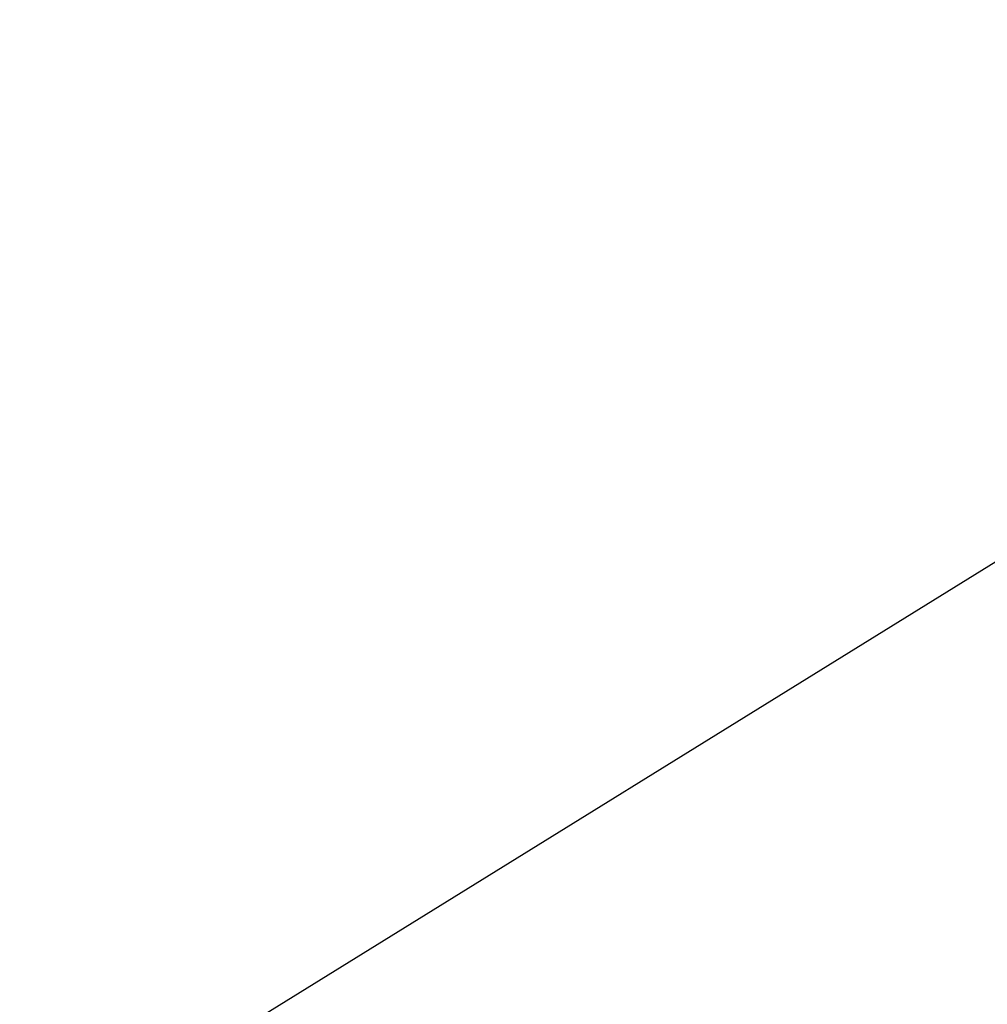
# Model space of a CAD drawing. Header units: millimetres. Extents: x -131 to 131, y -191 to 191.
# Tile 130 of 256: x -72.89778 to -72.88962, y -110.327 to -110.31869. Entities that reach past the tile are written whole.
import ezdxf

# ---------------------------------------------------------------- set-up
doc = ezdxf.new("R2010")
doc.units = ezdxf.units.MM
doc.layers.get('0').update_dxf_attribs({"color": 8, "linetype": 'CONTINUOUS'})

# ---------------------------------------------------------------- blocks, each defined once
blk = doc.blocks.new('sgBrepBlock__142797360')
at = {"color": 0, "invisible_edges": 15}
for points in [[(-85.1253604, -71.1126047, -3), (-68.2431259, -110.3188256, -3), (-85.4023611, -71.9651252, -3)], [(-85.4023611, -71.9651252, -3), (-68.2431259, -110.3188256, -3), (-69.1072155, -110.0803521, -3)], [(-86.1705755, -101.3138022, -3), (-71.7568741, -110.3188256, -3), (-85.6998868, -103.5064959, -3)], [(-86.1705755, -101.3138022, -3), (-70.8927845, -110.0803521, -3), (-71.7568741, -110.3188256, -3)]]:
    blk.add_3dface(points, dxfattribs=at)
blk = doc.blocks.new('sgBrepBlock__164557744')
at = {"color": 0, "invisible_edges": 15}
for points in [[(-71.7568741, -110.3188256, -1), (-74.7552826, -113.454915, -1), (-74.1728663, -117.7544849, -1)], [(-71.7568741, -110.3188256, -1), (-73.9091574, -111.882551, -1), (-74.7552826, -113.454915, -1)], [(-71.7568741, -110.3188256, -1), (-74.1728663, -117.7544849, -1), (-71.3301842, -119.8198143, -1)], [(-71.7568741, -110.3188256, -1), (-73.2896936, -111.2346427, -1), (-73.9091574, -111.882551, -1)], [(-71.7568741, -110.3188256, -1), (-72.5644964, -110.707756, -1), (-73.2896936, -111.2346427, -1)]]:
    blk.add_3dface(points, dxfattribs=at)
blk = doc.blocks.new('sgBrepBlock_Viva$20base_142796336')
at = {"color": 0}
for name in ['sgBrepBlock__142797360', 'sgBrepBlock__164557744']:
    blk.add_blockref(name, (0, 0), dxfattribs=at)
blk = doc.blocks.new('sgBrepBlock__245065872')
at = {"color": 0}
blk.add_polyline3d([(-73.3144905, -110.6109052, -3), (-73.0380074, -110.4151869, -3), (-72.75, -110.2368603, -3), (-72.451561, -110.0766019, -3), (-72.1438223, -109.9350197, -3), (-71.8279514, -109.8126506, -3), (-71.5051464, -109.709959, -3), (-71.176632, -109.6273343, -3), (-70.8436541, -109.5650899, -3), (-70.507476, -109.523462, -3), (-70.1693728, -109.5026085, -3), (-69.8306272, -109.5026085, -3), (-69.492524, -109.523462, -3), (-69.1563459, -109.5650899, -3), (-68.823368, -109.6273343, -3), (-68.4948536, -109.709959, -3), (-68.1720486, -109.8126506, -3), (-67.8561777, -109.9350197, -3), (-67.548439, -110.0766019, -3), (-67.25, -110.2368603, -3), (-66.9619926, -110.4151869, -3)], dxfattribs=at)
blk = doc.blocks.new('sgBrepBlock__245068432')
at = {"color": 0}
blk.add_polyline3d([(-73.3144905, -110.6109052, -3), (-73.0380074, -110.4151869, -3), (-72.75, -110.2368603, -3), (-72.451561, -110.0766019, -3), (-72.1438223, -109.9350197, -3), (-71.8279514, -109.8126506, -3), (-71.5051464, -109.709959, -3), (-71.176632, -109.6273343, -3), (-70.8436541, -109.5650899, -3), (-70.507476, -109.523462, -3), (-70.1693728, -109.5026085, -3), (-69.8306272, -109.5026085, -3), (-69.492524, -109.523462, -3), (-69.1563459, -109.5650899, -3), (-68.823368, -109.6273343, -3), (-68.4948536, -109.709959, -3), (-68.1720486, -109.8126506, -3), (-67.8561777, -109.9350197, -3), (-67.548439, -110.0766019, -3), (-67.25, -110.2368603, -3), (-66.9619926, -110.4151869, -3)], dxfattribs=at)
blk = doc.blocks.new('sgBrepBlock_Omega+SlimClamp_245064080')
at = {"color": 0}
for name in ['sgBrepBlock__245065872', 'sgBrepBlock__245068432']:
    blk.add_blockref(name, (0, 0), dxfattribs=at)

msp = doc.modelspace()

# ---------------------------------------------------------------- block references
at = {"color": 9}
msp.add_blockref('sgBrepBlock_Viva$20base_142796336', (0, 0), dxfattribs=at)
at = {"color": 7}
msp.add_blockref('sgBrepBlock_Omega+SlimClamp_245064080', (0, 0), dxfattribs=at)

doc.saveas('drawing.dxf')
